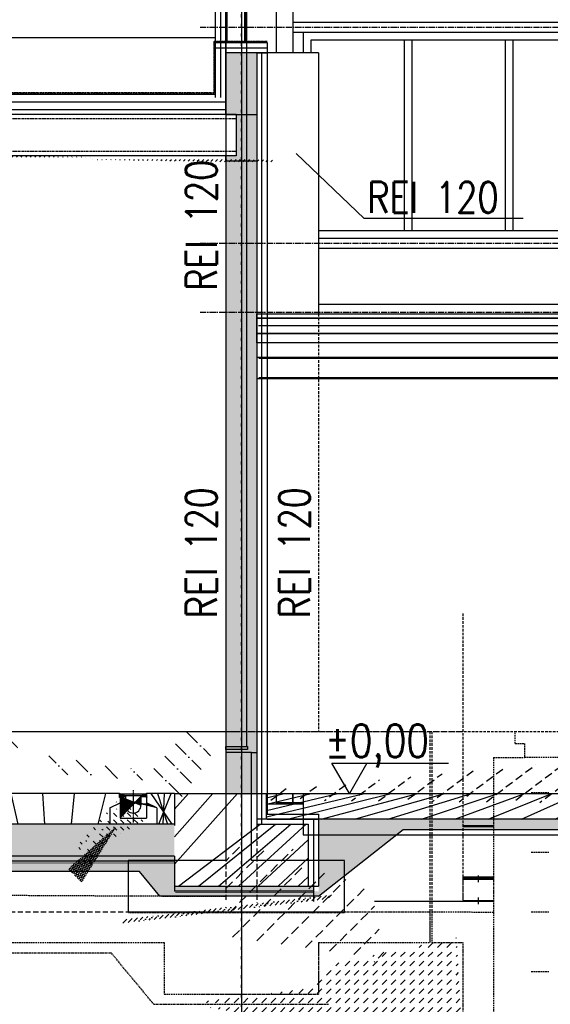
# Model space of a CAD drawing. Header units: centimetres. Extents: x 657501712 to 657529232, y 555122765 to 555182979.
# Tile 68 of 78: x 657511297 to 657511812, y 555123592 to 555124549. Entities that reach past the tile are written whole.
import ezdxf

# ---------------------------------------------------------------- set-up
doc = ezdxf.new("R2010")
doc.units = ezdxf.units.CM
doc.header["$LTSCALE"] = 0.1
for name, pattern in [('ZKZOK_PW_06_00_300$0$ACAD_ISO04W100', [30.5, 24, -3, 0.5, -3]), ('ZKZOK_PW_06_00_300$0$ACAD_ISO10W100', [18.5, 12, -3, 0.5, -3]), ('ZKZOK_PW_06_00_300$0$DASHED', [0.75, 0.5, -0.25])]:
    doc.linetypes.add(name, pattern=pattern)
for name, color, linetype in [('xrefs', 7, 'Continuous'), ('ZKZOK_PW_06_00_300$0$A_GB_100H', 9, 'Continuous'), ('ZKZOK_PW_06_00_300$0$A_GB_100T', 2, 'Continuous'), ('ZKZOK_PW_06_00_300$0$A_GB_101T', 1, 'Continuous'), ('ZKZOK_PW_06_00_300$0$A_GB_102T', 2, 'Continuous'), ('ZKZOK_PW_06_00_300$0$A_GB_300L', 1, 'Continuous'), ('ZKZOK_PW_06_00_300$0$G_GB_010T', 2, 'Continuous'), ('ZKZOK_PW_06_00_300$0$G_GB_030L', 7, 'ZKZOK_PW_06_00_300$0$ACAD_ISO04W100'), ('ZKZOK_PW_06_00_300$0$S_GB_300D', 1, 'Continuous'), ('ZKZOK_PW_06_00_300$0$S_GB_300H', 9, 'Continuous'), ('ZKZOK_PW_06_00_300$0$S_GB_300L', 3, 'Continuous'), ('ZKZOK_PW_06_00_300$0$S_GB_301D', 1, 'Continuous'), ('ZKZOK_PW_06_00_300$0$S_GB_301L', 1, 'Continuous'), ('ZKZOK_PW_06_00_300$0$S_GB_302L', 2, 'Continuous'), ('ZKZOK_PW_06_00_300$0$S_GB_303L', 3, 'Continuous'), ('ZKZOK_PW_06_00_300$0$S_GB_304L', 4, 'Continuous'), ('ZKZOK_PW_06_00_300$0$S_GB_309H', 9, 'Continuous'), ('ZKZOK_PW_06_00_300$0$S_GB_309L', 9, 'Continuous'), ('ZKZOK_PW_06_00_300$0$S_GB_403L', 3, 'Continuous'), ('ZKZOK_PW_06_00_300$0$S_GB_408L', 8, 'Continuous'), ('ZKZOK_PW_06_00_300$0$S_GB_409H', 9, 'Continuous'), ('ZKZOK_PW_06_00_300$0$S_GB_409L', 9, 'Continuous')]:
    doc.layers.add(name, color=color, linetype=linetype)
doc.layers.add('ZKZOK_PW_06_00_300$0$B_KRESK', color=9, linetype='Continuous', lineweight=18)
doc.styles.add('ZKZOK_PW_06_00_300$0$ROMANS', font='romans.shx', dxfattribs={"width": 0.8})
doc.linetypes.add('ZKZOK_PW_06_00_300$0$BATTING', pattern='A,0.00254,-2.54,[134,ltypeshp.shx,S=2.54,R=0,X=-2.54,Y=0],-5.08,[134,ltypeshp.shx,S=2.54,R=180,X=2.54,Y=0],-2.54', length=10.16254)

# ---------------------------------------------------------------- blocks, each defined once
blk = doc.blocks.new('wer')
at = {"layer": 'ZKZOK_PW_06_00_300$0$B_KRESK'}
h = blk.add_hatch(dxfattribs=at)
h.set_pattern_fill('DASH', color=251, scale=15, angle=-32.91639821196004, style=0)
h.set_pattern_definition([(134.9999911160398, (151450.7384567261, 43804.22760295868), (1.044320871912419e-05, 67.35192090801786), [47.625, -47.625])])
h.paths.add_polyline_path([(35819.57148838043, -113.2004299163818), (35817.17380142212, -113.2004289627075), (35821.96918678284, -11.25011253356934), (35819.5715007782, -11.77467155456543)])
h.paths.add_polyline_path([(36877.55045223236, -239.9810600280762), (36622.55047512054, -239.9810543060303), (36622.55047512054, -92.06494140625), (36622.55043029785, -92.06494140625), (36522.55047512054, -139.9810581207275), (36522.55047512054, -263.5272951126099), (36522.55047512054, -299.9810733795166), (36977.55044937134, -299.9811334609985), (36977.55045986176, -139.9810590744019), (36877.55046653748, -92.06494426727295)])
at = {"layer": 'ZKZOK_PW_06_00_300$0$S_GB_300H'}
h = blk.add_hatch(dxfattribs=at)
h.set_pattern_fill('ANSI37', color=251, angle=-2.067360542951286e-14)
h.set_pattern_definition([(44.99999999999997, (108911.8318567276, 15294.36208057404), (-2.245064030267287, 2.245064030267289), []), (135, (108911.8318567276, 15294.36208057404), (-2.245064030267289, -2.245064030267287), [])])
h.paths.add_polyline_path([(36617.55048751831, 0.01846027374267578), (36620.05048751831, 0.01846027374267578), (36622.55048751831, -2.981539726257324), (36622.55048847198, -32.98153877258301), (36617.55048847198, -32.98153877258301)])
h = blk.add_hatch(dxfattribs=at)
h.set_pattern_fill('ANSI37', color=251, angle=-2.067360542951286e-14)
h.set_pattern_definition([(135, (-35411.73087882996, 15294.36207962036), (2.245064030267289, 2.245064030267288), []), (44.99999999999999, (-35411.73087882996, 15294.36207962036), (2.245064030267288, -2.245064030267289), [])])
h.paths.add_polyline_path([(36882.55048942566, 0.01846027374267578), (36880.05048942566, 0.01846027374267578), (36877.55049037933, -2.981538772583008), (36877.55048942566, -32.98153972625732), (36882.55049037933, -32.98153877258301)])
h = blk.add_hatch(color=251, dxfattribs=at)
h.dxf.hatch_style = 1
edge = h.paths.add_edge_path()
edge.add_arc((36620.05048751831, -35.48153877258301), 2.5, 0, 360)
at = {"layer": 'ZKZOK_PW_06_00_300$0$S_GB_300H', "ltscale": 10}
h = blk.add_hatch(dxfattribs=at)
h.set_pattern_fill('ANSI38', color=251, scale=3, angle=-2.067360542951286e-14)
h.set_pattern_definition([(44.99999999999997, (108911.8318567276, 15294.36208057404), (-6.735192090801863, 6.735192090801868), []), (135, (108911.8318567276, 15294.36208057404), (-20.2055762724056, 6.735192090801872), [23.8125, -14.2875])])
h.paths.add_polyline_path([(36825.05048751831, -27.98154640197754), (36877.55048561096, -27.98155117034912), (36877.5504655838, -239.9815511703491), (36622.55048751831, -239.9815473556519), (36622.55048751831, -27.98153877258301), (36675.05048751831, -27.98153972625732), (36675.05048179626, -114.9815359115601, 1), (36825.05048179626, -114.9815435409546)])
at = {"layer": 'ZKZOK_PW_06_00_300$0$S_GB_300H'}
h = blk.add_hatch(dxfattribs=at)
h.set_pattern_fill('ANSI31', color=251, angle=-2.067360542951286e-14)
h.set_pattern_definition([(44.99999999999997, (108914.3318576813, 15294.36208057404), (-2.245064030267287, 2.245064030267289), [])])
h.paths.add_polyline_path([(36675.05048751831, -27.98153877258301), (36675.05048751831, -23.98153972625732), (36629.05048751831, -23.98153686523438), (36629.05048751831, -2.981537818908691), (36625.05048847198, -2.981538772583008), (36625.05048751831, -27.98153781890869)])
h = blk.add_hatch(dxfattribs=at)
h.set_pattern_fill('ANSI31', color=251, angle=-2.067360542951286e-14)
h.set_pattern_definition([(135, (-35414.23087882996, 15294.36208057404), (2.245064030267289, 2.245064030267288), [])])
h.paths.add_polyline_path([(36825.05049037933, -27.98153781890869), (36825.05049037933, -23.98153781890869), (36871.05049133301, -23.98153686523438), (36871.05049133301, -2.981538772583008), (36875.05049037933, -2.981537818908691), (36875.05048942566, -27.98153781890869)])
h = blk.add_hatch(color=251, dxfattribs=at)
h.dxf.hatch_style = 1
edge = h.paths.add_edge_path()
edge.add_arc((36880.05048942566, -35.48153877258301), 2.5, 0, 360)
at = {"layer": 'ZKZOK_PW_06_00_300$0$S_GB_309H'}
h = blk.add_hatch(dxfattribs=at)
h.set_pattern_fill('ANSI33', color=251, scale=30, angle=-2.067360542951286e-14)
h.set_pattern_definition([(44.99999999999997, (-736443.4490127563, 461576.4483423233), (-134.7038418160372, 134.7038418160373), []), (44.99999999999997, (-736308.7451133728, 461576.4483423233), (-134.7038418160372, 134.7038418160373), [95.24999999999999, -47.62499999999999])])
h.paths.add_polyline_path([(10899.74934387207, -310.1945667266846), (9059.749345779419, -310.1945667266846), (9059.74935913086, -610.1945667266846), (10899.74935817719, -610.1945667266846)])
h.paths.add_polyline_path([(9059.749345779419, -310.1945667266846), (8178.6139793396, -300), (8178.614530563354, -610.1945667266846), (9059.74935913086, -610.1945667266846)])
h.paths.add_polyline_path([(12750.02613449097, 6150), (12600.0255279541, 6150), (12600.0255279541, 600), (12750.02613449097, 600.0000009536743)])
h.paths.add_polyline_path([(12600.0255279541, 6150), (12450.0255279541, 6150), (12450.0255279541, 600), (12600.0255279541, 600)])
h.paths.add_polyline_path([(12550.02552986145, 6560), (12450.0255279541, 6560.000000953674), (12450.0255279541, 6240), (12550.0255279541, 6240.000000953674)], flags=17)
h.paths.add_polyline_path([(12600.0255279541, 6600), (12550.0255279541, 6600.000000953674), (12550.02552986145, 6560), (12550.0255279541, 6200), (12450.0255279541, 6200.000000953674), (12450.0255279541, 6150), (12600.0255279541, 6150)])
h.paths.add_polyline_path([(12650.02613449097, 6600), (12600.0255279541, 6600), (12600.0255279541, 6150), (12750.02613449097, 6150), (12750.02613449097, 6200.000000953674), (12650.02613449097, 6200), (12650.02613639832, 6240)])
h.paths.add_polyline_path([(12750.02613449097, 6560), (12650.02613449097, 6560.000000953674), (12650.02613639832, 6240), (12750.02613639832, 6240)])
h.paths.add_polyline_path([(16139.74934577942, -300), (14299.7496471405, -299.9999990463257), (14299.74935913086, -610.1945667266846), (16139.74935913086, -610.1945667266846)])
h.paths.add_polyline_path([(17979.74964904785, -299.9999980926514), (16139.74934577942, -300), (16139.74935913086, -610.1945667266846), (17979.74935817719, -610.1945667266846)])
h.paths.add_polyline_path([(19819.74934577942, -299.9999980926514), (17979.74964904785, -299.9999980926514), (17979.74935817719, -610.1945667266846), (19819.74935913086, -610.1945667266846)])
h.paths.add_polyline_path([(21659.74964904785, -299.9999122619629), (19819.74934577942, -299.9999980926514), (19819.74935913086, -610.1945667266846), (21659.74935913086, -610.1945667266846)])
h.paths.add_polyline_path([(23499.74964904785, -299.9999980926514), (21659.74964904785, -299.9999122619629), (21659.74935913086, -610.1945667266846), (23499.74935817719, -610.1945667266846)])
h.paths.add_polyline_path([(25350.05136489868, 6150), (25200.05106258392, 6150), (25200.05106258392, 600.0000009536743), (25350.0510892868, 600)])
h.paths.add_polyline_path([(25200.05106258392, 6150), (25050.05106258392, 6150.000000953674), (25050.05106258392, 600.0000009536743), (25200.05106258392, 600.0000009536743)])
h.paths.add_polyline_path([(25350.05136585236, 6560), (25250.05136585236, 6560.000000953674), (25250.05136585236, 6240.000000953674), (25350.05136680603, 6240)])
h.paths.add_polyline_path([(25250.05136680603, 6600), (25200.05106163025, 6600.000000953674), (25200.05106258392, 6150), (25350.05136489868, 6150), (25350.05136680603, 6180.000000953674), (25350.05136680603, 6200.000000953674), (25250.05167007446, 6200.000000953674), (25250.05136680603, 6200)])
h.paths.add_polyline_path([(25200.05106163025, 6600.000000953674), (25150.05075836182, 6600.000000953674), (25150.05075836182, 6560.000000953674), (25150.05075836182, 6240), (25150.05106258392, 6240.000000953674), (25150.05106258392, 6200), (25050.05106163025, 6200.000000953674), (25050.05106258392, 6150.000000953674), (25200.05106258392, 6150)])
h.paths.add_polyline_path([(25150.05075836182, 6560.000000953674), (25050.05075836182, 6560.000000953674), (25050.05075836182, 6240.000000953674), (25150.05075836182, 6240)], flags=17)
h.paths.add_polyline_path([(36100.30170822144, -300.0000009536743), (34260.30171108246, -299.9999980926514), (34260.30169582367, -610.1945667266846), (36100.30169487, -610.1945667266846)])
h.paths.add_polyline_path([(34260.30171108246, -299.9999980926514), (32420.30170726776, -299.9999980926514), (32420.30169487, -610.1945667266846), (34260.30169582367, -610.1945667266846)])
h.paths.add_polyline_path([(32420.30170726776, -299.9999980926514), (30580.30201148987, -299.9999990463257), (30580.30169582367, -610.1945667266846), (32420.30169487, -610.1945667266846)])
h.paths.add_polyline_path([(30580.30201148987, -299.9999990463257), (28740.30170822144, -300.0004167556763), (28740.30169487, -610.1945667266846), (30580.30169582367, -610.1945667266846)])
h.paths.add_polyline_path([(28740.30170822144, -300.0004167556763), (26900.30171012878, -299.9999990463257), (26900.30169487, -610.1945667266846), (28740.30169487, -610.1945667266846)])
h.paths.add_polyline_path([(37949.97445869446, 6150.000000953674), (37799.97445869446, 6150.000000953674), (37799.97445869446, 600.0000009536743), (37949.97445869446, 600.0000009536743)])
h.paths.add_polyline_path([(37799.97445869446, 6150.000000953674), (37649.97445869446, 6150.000000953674), (37649.97445869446, 600.0000009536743), (37799.97445869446, 600.0000009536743)])
h.paths.add_polyline_path([(37949.97445869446, 7200.000000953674), (37799.97445869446, 7200), (37799.97445869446, 6150.000000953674), (37949.97445869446, 6150.000000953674)])
h.paths.add_polyline_path([(37799.97445869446, 7200), (37649.97445869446, 7200.000000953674), (37649.97445869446, 6600), (37749.97415542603, 6600), (37749.97415542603, 6200), (37649.97446060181, 6200), (37649.97445869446, 6150.000000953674), (37799.97445869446, 6150.000000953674)])
h.paths.add_polyline_path([(12450.0255279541, -10.19456768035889), (12600.02552700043, -10.19456672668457), (12600.0255279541, 600), (12450.0255279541, 600)])
h.paths.add_polyline_path([(11949.99320411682, -610.1945667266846), (11949.99320793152, -299.9999980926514), (10899.74934387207, -310.1945667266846), (10899.74935817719, -610.1945667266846)])
h.paths.add_polyline_path([(13250.05785179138, -299.9999980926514), (13250.05785179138, -610.1945667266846), (14299.74935913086, -610.1945667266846), (14299.7496471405, -299.9999990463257)])
h.paths.add_polyline_path([(12600.02552700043, -10.19456672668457), (12750.02613449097, -10.19456672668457), (12750.02613449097, 600.0000009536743), (12600.0255279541, 600)])
h.paths.add_polyline_path([(25200.05106258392, 0), (25350.0510597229, 0), (25350.0510892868, 600), (25200.05106258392, 600.0000009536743)])
h.paths.add_polyline_path([(25850.05136585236, -299.9999980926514), (25850.05106258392, -610.1945676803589), (26900.30169487, -610.1945667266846), (26900.30171012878, -299.9999990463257)])
h.paths.add_polyline_path([(25050.05106163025, 0), (25200.05106258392, 0), (25200.05106258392, 600.0000009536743), (25050.05106258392, 600.0000009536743)])
h.paths.add_polyline_path([(24550.05106163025, -610.1945667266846), (24550.05106163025, -299.9999980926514), (23499.74964904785, -299.9999980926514), (23499.74935817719, -610.1945667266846)])
h.paths.add_polyline_path([(37149.97445869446, -610.1945667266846), (37149.97476196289, -299.9999990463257), (36100.30170822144, -300.0000009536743), (36100.30169487, -610.1945667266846)])
h.paths.add_polyline_path([(37649.97445869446, -10.19456672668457), (37799.97445869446, -10.19456672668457), (37799.97445869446, 600.0000009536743), (37649.97445869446, 600.0000009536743)])
h.paths.add_polyline_path([(37799.97445869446, -10.19456672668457), (37949.97445869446, -10.19456672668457), (37949.97445869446, 600.0000009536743), (37799.97445869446, 600.0000009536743)])
h = blk.add_hatch(dxfattribs=at)
h.set_pattern_fill('DASH', color=251, scale=10, angle=44.99999999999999)
h.set_pattern_definition([(44.99999999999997, (-735957.7343025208, 388446.2563152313), (1.953992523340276e-14, 44.90128060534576), [31.75, -31.75])])
h.paths.add_polyline_path([(34153.18760871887, 6604.114199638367), (34153.89638710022, 6600.000001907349), (37649.97445869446, 6600), (37649.97445869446, 6650.000000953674), (34143.89229774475, 6650.000000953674), (34145.96785640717, 6640.886697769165), (34147.92313957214, 6631.73791885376), (34149.77017498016, 6622.557211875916), (34151.52098846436, 6613.348122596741)])
h.paths.add_polyline_path([(34110.6535692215, 6600.000000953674), (34110.55510520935, 6600.236015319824), (34110.65350151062, 6600)])
h = blk.add_hatch(dxfattribs=at)
h.set_pattern_fill('ANSI35', color=251, scale=25, angle=270)
h.set_pattern_definition([(314.9999999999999, (-723843.4240837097, 384631.1639604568), (112.2532015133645, 112.2532015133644), []), (314.9999999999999, (-723843.4240837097, 384518.9107103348), (112.2532015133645, 112.2532015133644), [198.4375, -39.68749999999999, 0, -39.68749999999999])])
h.paths.add_polyline_path([(27622.55048847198, -92.06543254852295), (27622.55048751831, -37.98153877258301), (27617.55048751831, -37.98153877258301), (27617.55048847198, 0.01846027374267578), (26800.05045700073, 0.01846027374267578), (26800.05045700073, -299.9815378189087), (27522.55048847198, -299.9815397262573), (27522.55048847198, -139.9815502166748)])
h.paths.add_polyline_path([(26800.05045700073, 0.01846027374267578), (26382.55046653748, 0.01846027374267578), (26382.5504655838, -37.98153877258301), (26381.1688337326, -93.79922199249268), (26477.55044937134, -139.9815502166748), (26477.55043697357, -299.9815378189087), (26800.05045700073, -299.9815378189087)])
h.paths.add_polyline_path([(26122.55046463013, -37.98153972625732), (26117.55046463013, -37.98153877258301), (26117.55046463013, 0.01846027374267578), (25850.08278179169, 0.01846027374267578), (25850.08278179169, -299.9815378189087), (26022.55046463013, -299.9815378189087), (26022.55046272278, -139.9815502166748), (26122.55046463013, -92.06543254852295)])
h.paths.add_polyline_path([(29122.55048751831, -92.06543254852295), (29122.55048751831, -37.98153877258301), (29117.55048847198, -37.98153972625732), (29117.55048942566, 0.01846027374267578), (27882.55048942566, 0.01846027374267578), (27882.55049037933, -37.98153877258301), (27881.16885757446, -93.79922199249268), (27977.55047225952, -139.9815511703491), (27977.5504617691, -299.9815378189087), (29022.55048751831, -299.9815397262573), (29022.55048847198, -139.9815511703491)])
h.paths.add_polyline_path([(30622.55048847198, -92.06543254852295), (30622.55048751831, -37.98153877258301), (30617.55048847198, -37.98153877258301), (30617.55048751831, 0.01846027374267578), (29382.55048942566, 0.01846027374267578), (29382.55049037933, -37.98153781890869), (29381.16885757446, -93.79922199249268), (29477.55047225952, -139.9815502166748), (29477.5504617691, -299.9815378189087), (30522.55048751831, -299.9815397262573), (30522.55048751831, -139.9815502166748)])
h.paths.add_polyline_path([(32122.55048751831, -37.98153877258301), (32117.55048847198, -37.98153877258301), (32117.55048751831, 0.01846027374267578), (30882.55048942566, 0.01846027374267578), (30882.55049037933, -37.98153877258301), (30881.16885757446, -93.79922199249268), (30977.55047225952, -139.9815511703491), (30977.55046081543, -299.9815378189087), (32022.55048751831, -299.9815378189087), (32022.55048751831, -139.9815511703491), (32122.55048847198, -92.06543254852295)])
h.paths.add_polyline_path([(33622.55048847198, -92.06534671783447), (33622.55048847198, -37.98145294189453), (33617.55048751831, -37.98145294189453), (33617.55048847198, 0.01854610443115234), (32382.55048942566, 0.01846027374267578), (32382.55048942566, -37.98153877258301), (32381.16885757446, -93.79922199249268), (32477.55047225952, -139.9815502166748), (32477.55046081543, -299.9815378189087), (33522.55048751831, -299.9815378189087), (33522.55048751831, -139.9814643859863)])
h.paths.add_polyline_path([(35122.55048847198, -37.98153972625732), (35117.55048751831, -37.98153877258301), (35117.55048847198, 0.01854801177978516), (33882.55048942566, 0.01854610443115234), (33882.55048942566, -37.98145294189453), (33881.16885757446, -93.7991361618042), (33977.55047225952, -139.9814643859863), (33977.55046081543, -299.9815397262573), (35022.55048847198, -299.9815378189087), (35022.55048847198, -139.9815502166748), (35122.55048847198, -92.06543254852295)])
h.paths.add_polyline_path([(36522.55048847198, -139.9815502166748), (36622.55048751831, -92.06543254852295), (36622.55048847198, -37.98153877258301), (36617.55048751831, -37.98153877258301), (36617.55048751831, 0.01854610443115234), (35382.55048942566, 0.01854610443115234), (35382.55048942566, -37.98153877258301), (35381.16885757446, -93.79922199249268), (35477.55047225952, -139.9815502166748), (35477.55046081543, -299.9815397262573), (36522.55048751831, -299.9815397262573)])
h.paths.add_polyline_path([(37150.07599258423, 0.01846027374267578), (36882.55048942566, 0.01846027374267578), (36882.55049037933, -37.98153877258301), (36881.16885757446, -93.79922199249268), (36977.55047225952, -139.9815502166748), (36977.55046081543, -299.9815397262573), (37150.07599163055, -299.9815378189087)])
h = blk.add_hatch(dxfattribs=at)
h.set_pattern_fill('ANSI33', color=251, scale=30, angle=-2.067360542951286e-14)
h.set_pattern_definition([(44.99999999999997, (-710757.7853717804, 388606.450881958), (-134.7038418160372, 134.7038418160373), []), (44.99999999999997, (-710623.0814723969, 388606.450881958), (-134.7038418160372, 134.7038418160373), [95.24999999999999, -47.62499999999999])])
h.paths.add_polyline_path([(38449.97445869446, -300), (37949.97445869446, -300), (37949.97445869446, 0), (37149.97445869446, 9.5367431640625e-07), (37149.97445869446, -899.9999990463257), (38449.97445774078, -900)])
h = blk.add_hatch(dxfattribs=at)
h.set_pattern_fill('ANSI33', color=251, scale=25, angle=-2.067360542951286e-14)
h.set_pattern_definition([(36.92016436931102, (-16312.64784622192, 37584.72996616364), (-95.36138294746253, 126.9163864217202), []), (36.92016436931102, (-16201.50891304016, 37568.95245742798), (-95.36138294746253, 126.9163864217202), [79.375, -39.6875])])
h.paths.add_polyline_path([(43279.97446632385, -249.9999990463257), (38044.9744644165, -249.9999990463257), (38044.9744644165, 9.5367431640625e-07), (43279.97446632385, 9.5367431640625e-07)])
at = {"layer": 'ZKZOK_PW_06_00_300$0$S_GB_309H', "ltscale": 100}
h = blk.add_hatch(dxfattribs=at)
h.set_pattern_fill('DASH', color=251, scale=20, angle=135)
h.set_pattern_definition([(135, (-8117.922693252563, 98863.6944437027), (-89.80256121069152, 3.907985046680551e-14), [63.50000000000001, -63.50000000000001])])
h.paths.add_polyline_path([(39371.47870063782, -350.0000028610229), (42387.02842521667, -349.9999904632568), (42865.4376411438, -757.5001230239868), (42865.43763923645, -249.9999904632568), (38550.26936149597, -249.9999904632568), (38550.26936149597, -899.9999904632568), (38550.26936244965, -949.9999904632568), (38460.15878677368, -949.9999904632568), (38460.15878677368, -963.9771547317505), (37799.97446727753, -963.9796743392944), (37799.97446727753, -1000.000000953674), (38550.1348991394, -1000.000002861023)])
h.paths.add_polyline_path([(43200.1348991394, -499.9999904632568), (43275.1348991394, -499.9999904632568), (43275.13489818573, -249.9999904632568), (42865.43763923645, -249.9999904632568), (42865.4376411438, -757.5001230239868), (43150.1348991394, -999.9999904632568), (43400.1348991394, -999.9999895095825), (43400.13489818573, -899.9999904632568), (43200.13489818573, -899.9999904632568)])
h.paths.add_polyline_path([(44413.24137115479, -349.9999904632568), (48140.2862701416, -349.9999904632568), (48140.28626823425, -249.9999904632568), (43525.13489818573, -249.9999904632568), (43525.1348991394, -499.9999904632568), (43600.1348991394, -499.9999904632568), (43600.13489818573, -899.9999904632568), (43400.13489818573, -899.9999904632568), (43400.1348991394, -999.9999895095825), (43650.1348991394, -999.9999904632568)])
h.paths.add_polyline_path([(53415.05558395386, -249.9999904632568), (48140.28626823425, -249.9999904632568), (48140.2862701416, -349.9999904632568), (53415.05558586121, -349.9999904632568)])
h.paths.add_polyline_path([(53415.05558395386, -249.9999904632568), (53415.05558586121, -349.9999904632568), (55965.27954769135, -349.9999904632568), (57080.5890083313, -1299.999990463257), (57080.58900928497, -1219.999990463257), (58480.1348991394, -1219.999990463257), (58480.1348991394, -1199.999991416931), (57180.58900928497, -1199.999990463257), (57180.58900928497, -599.9999914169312), (58480.13085365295, -599.9999904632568), (58480.12982368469, -349.9999904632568), (58480.13489818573, -249.9999904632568)])
h.paths.add_polyline_path([(44914.15055942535, -274.3192014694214), (44914.14438819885, -349.8209228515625), (44539.1443862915, -349.8209228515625), (44539.15056037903, -274.3192005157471)], flags=16)
h.paths.add_polyline_path([(45689.11010742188, -349.8302297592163), (45689.10649394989, -249.9999933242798), (45314.10649490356, -249.9999942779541), (45314.11010742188, -349.8302297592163)], flags=16)
at = {"layer": 'ZKZOK_PW_06_00_300$0$S_GB_309H'}
h = blk.add_hatch(dxfattribs=at)
h.set_pattern_fill('DASH', color=251, scale=15, angle=315)
h.set_pattern_definition([(314.9999999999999, (-735957.7343015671, 388596.2563142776), (67.35192090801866, -3.907985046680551e-14), [47.62499999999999, -47.62499999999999])])
h.paths.add_polyline_path([(25750.0833864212, -900), (24550.0510635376, -899.9999990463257), (24550.05375576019, -950), (25750.08607673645, -949.9407358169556)])
h.paths.add_polyline_path([(38499.97445869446, -899.9999904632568), (38350.00678348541, -900), (37149.97445869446, -899.9999990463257), (37149.97715187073, -949.9999990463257), (38350.00947284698, -949.9407358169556), (38499.97445869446, -950)])
h.paths.add_polyline_path([(11949.99320316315, -659.9913883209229), (11949.99320411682, -610.1945667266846), (8178.647403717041, -610.1945667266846), (8178.650096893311, -660.1945657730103)])
h.paths.add_polyline_path([(24550.05106258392, -659.3125734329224), (24550.05106163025, -610.1945667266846), (13250.05785179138, -610.1945667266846), (13250.05785274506, -659.9213485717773)])
h.paths.add_polyline_path([(37149.97445869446, -658.6337661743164), (37149.97445869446, -610.1945667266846), (25850.05106258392, -610.1945676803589), (25850.05106258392, -659.2425374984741)])
h = blk.add_hatch(dxfattribs=at)
h.set_pattern_fill('DASH', color=251, scale=20, angle=44.99999999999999)
h.set_pattern_definition([(44.99999999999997, (-735957.7343015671, 388596.2563142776), (3.907985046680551e-14, 89.80256121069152), [63.5, -63.5])])
h.paths.add_polyline_path([(37249.9421339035, -949.9954414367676), (37149.97445869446, -949.9999990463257), (37149.97445869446, -658.6337661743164), (25850.05106258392, -659.2425374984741), (25850.05106258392, -899.9999990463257), (25850.05375289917, -949.9407339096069), (25750.0860786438, -949.9452924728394), (25750.08607673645, -949.9407358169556), (24650.01873779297, -949.9999990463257), (24650.01873779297, -949.9954414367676), (24550.05106258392, -950), (24550.05106258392, -659.3125734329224), (13250.05785274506, -659.9213485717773), (13250.05785274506, -900), (13150.05785179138, -900), (13150.0605430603, -949.9407358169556), (11949.99320411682, -950), (11949.99320316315, -659.9913883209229), (8178.650096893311, -660.1945657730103), (8178.655485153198, -760.1945667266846), (11609.75873947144, -760.1945667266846), (11849.99370670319, -1050.00060749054), (13350.05737686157, -1050.00057220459), (13590.29231643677, -760.1945667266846), (24209.78427314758, -760.1945667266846), (24450.05106258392, -1050), (25850.0833864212, -1049.999999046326), (26190.31785011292, -760.1945667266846), (36809.70767021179, -760.1945667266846), (37008.5213394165, -1000), (38499.97446060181, -1000.000000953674), (38499.97445869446, -950), (37249.9421339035, -950)])
h = blk.add_hatch(dxfattribs=at)
h.set_pattern_fill('DASH', color=251, scale=20, angle=44.99999999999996)
h.set_pattern_definition([(44.99999999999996, (-735954.7383527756, 402674.2111291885), (6.039613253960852e-14, 89.80256121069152), [63.5, -63.5])])
h.paths.add_polyline_path([(37049.9744644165, -1459.976777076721), (37049.97446632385, -1949.910161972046), (37049.97446632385, -1459.976777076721)])
h.paths.add_polyline_path([(37394.61738395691, -1949.976139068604), (37394.61738395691, -2049.910161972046), (38649.97446632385, -2049.910161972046), (39649.97446632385, -3899.999999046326), (39949.9744644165, -3900.000000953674), (39949.9744682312, -1459.976778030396), (38549.9744682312, -1459.976778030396), (38549.9744644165, -1949.910163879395)])
at = {"layer": 'ZKZOK_PW_06_00_300$0$S_GB_403L'}
h = blk.add_hatch(color=251, dxfattribs=at)
h.dxf.hatch_style = 1
h.paths.add_polyline_path([(36869.68578910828, -22.63184833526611), (36869.68579006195, -3.53184986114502), (36847.18579292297, -2.631848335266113), (36652.18578720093, -2.63184928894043), (36629.68578910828, -3.53184986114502), (36629.68578910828, -22.63185024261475)])
at = {"layer": 'ZKZOK_PW_06_00_300$0$S_GB_409H'}
h = blk.add_hatch(dxfattribs=at)
h.set_pattern_fill('ANSI36', color=251, scale=10, angle=-6.679164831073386e-14)
h.set_pattern_definition([(44.99999999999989, (-382713.5078792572, -899715.6975879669), (16.83798022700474, 61.73926083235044), [79.37499999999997, -15.87499999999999, 0, -15.87499999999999])])
h.paths.add_polyline_path([(36599.97447013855, -1171.756938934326), (38899.9744682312, -1171.756937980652), (38899.97447013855, -1251.756938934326), (36599.9744682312, -1251.756938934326)])
at = {"layer": 'ZKZOK_PW_06_00_300$0$A_GB_100H', "color": 251, "linetype": 'ZKZOK_PW_06_00_300$0$BATTING', "ltscale": 5}
blk.add_line((37599.97447013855, 6765), (37599.97447967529, 9951.43328666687), dxfattribs=at)
at = {"layer": 'ZKZOK_PW_06_00_300$0$A_GB_100H', "color": 251, "linetype": 'ZKZOK_PW_06_00_300$0$BATTING', "ltscale": 7}
blk.add_line((43550.93983078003, 4547.314653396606), (37964.85748386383, 4547.314654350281), dxfattribs=at)
at = {"layer": 'ZKZOK_PW_06_00_300$0$A_GB_101T', "color": 251}
for p, q in [((38849.42715454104, 0.00028228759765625), (38679.47778733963, 294.3611998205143)), ((38679.47778733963, 294.3611998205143), (39812.35652626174, 294.3611998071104)), ((39019.37652174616, 294.3611998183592), (38849.42715454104, 0.00028228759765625))]:
    blk.add_line(p, q, dxfattribs=at)
at = {"layer": 'ZKZOK_PW_06_00_300$0$A_GB_102T', "color": 251, "linetype": 'Continuous'}
blk.add_lwpolyline([(40536.66381835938, 5590.042831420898), (38991.68360328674, 5590.042826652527), (38333.50289058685, 6222.792640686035)], dxfattribs=at)
at = {"layer": 'ZKZOK_PW_06_00_300$0$A_GB_300L', "color": 251}
for p, q in [((37549.9744682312, 6765.000000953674), (37549.97447967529, 10100.62349224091)), ((37649.9744682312, 6765), (37649.97448062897, 9951.43328666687)), ((38400.0335855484, 7400.000005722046), (38400.03358459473, 7200)), ((42400.03359222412, 7400), (38400.0335855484, 7400.000005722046)), ((3099.974729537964, 7350.000285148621), (37549.97447013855, 7350.000111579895)), ((38475.0335855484, 7325.000004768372), (38475.03358459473, 7200)), ((42325.03359222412, 7325.000000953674), (38475.0335855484, 7325.000004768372)), ((39381.28358650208, 7325.000010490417), (39381.28358459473, 5475.00000667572)), ((39456.28358459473, 7325.000010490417), (39456.28358268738, 5475.000009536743)), ((40362.53358459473, 7325.000009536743), (40362.53358268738, 5475.00000667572)), ((40437.53358268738, 7325.000011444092), (40437.5335817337, 5475.00000667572)), ((38549.97446727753, 5475.000001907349), (42325.03358840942, 5474.999999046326)), ((38549.9744682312, 5400.000001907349), (42400.03358840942, 5400))]:
    blk.add_line(p, q, dxfattribs=at)
at = {"layer": 'ZKZOK_PW_06_00_300$0$G_GB_010T', "color": 251}
blk.add_line((38449.97445774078, -899.9999904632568), (38450.1348991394, -899.9999904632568), dxfattribs=at)
at = {"layer": 'ZKZOK_PW_06_00_300$0$G_GB_030L', "color": 251, "linetype": 'ZKZOK_PW_06_00_300$0$ACAD_ISO10W100', "ltscale": 50}
for p, q in [((37799.9744682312, 12344.07594203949), (37799.9744682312, -7945.887768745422)), ((37799.97446060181, 8099.349181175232), (37799.97446060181, -6540.221336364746)), ((37799.97446155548, 8099.349181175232), (37799.97446155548, -6540.221336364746)), ((37799.97447013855, 8109.543748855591), (37799.97447013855, -6530.026767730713)), ((37398.55316543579, 7450), (43098.64802455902, 7449.999997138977)), ((37398.43478488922, 5350.000001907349), (43098.52964496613, 5350.000000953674)), ((37398.5531539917, 4678.243062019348), (58530.27720832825, 4678.243062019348))]:
    blk.add_line(p, q, dxfattribs=at)
at = {"layer": 'ZKZOK_PW_06_00_300$0$G_GB_030L', "color": 251, "linetype": 'ZKZOK_PW_06_00_300$0$ACAD_ISO10W100', "ltscale": 5}
blk.add_lwpolyline([(36750.05049133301, 30.53774452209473), (36750.05047225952, -281.0551910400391)], dxfattribs=at)
at = {"layer": 'ZKZOK_PW_06_00_300$0$S_GB_300D', "color": 251}
blk.add_line((36622.55048847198, -149.9815530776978), (36622.55048847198, -149.9815530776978), dxfattribs=at)
at = {"layer": 'ZKZOK_PW_06_00_300$0$S_GB_300L', "color": 251}
for p, q in [((36522.55048847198, -139.9815502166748), (36622.55048751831, -92.06543254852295)), ((36977.55047225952, -139.9815502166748), (36877.55047225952, -92.06543254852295)), ((36522.55048847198, -139.9815502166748), (36522.55048751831, -299.9815397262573)), ((36977.55047225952, -139.9815502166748), (36977.55046081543, -299.9815397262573))]:
    blk.add_line(p, q, dxfattribs=at)
at = {"layer": 'ZKZOK_PW_06_00_300$0$S_GB_301D', "color": 251}
for p, q in [((36745.45289421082, 0.01846218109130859), (36754.6480846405, 0.01846027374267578)), ((39949.97447013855, -1050), (39091.79925632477, -1050))]:
    blk.add_line(p, q, dxfattribs=at)
at = {"layer": 'ZKZOK_PW_06_00_300$0$S_GB_301D', "color": 251, "linetype": 'ZKZOK_PW_06_00_300$0$DASHED', "ltscale": 250}
blk.add_line((8178.614540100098, -852.9373359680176), (37649.97446727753, -999.9999990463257), dxfattribs=at)
at = {"layer": 'ZKZOK_PW_06_00_300$0$S_GB_301L', "color": 251, "linetype": 'ZKZOK_PW_06_00_300$0$DASHED', "ltscale": 200}
for p, q in [((37749.97415542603, 6560), (25350.05136585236, 6560)), ((37749.97415542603, 6240.000000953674), (25350.05106258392, 6240.000000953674)), ((37949.97445869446, 600.0000009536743), (37649.97445869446, 600.0000009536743)), ((39949.97446632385, -833.2256631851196), (39949.9744682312, -1039.728235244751)), ((40249.9744682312, -834.7226705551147), (40249.97900390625, -1041.225264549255)), ((37949.9744682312, -1149.999999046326), (39629.9744682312, -1149.999999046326)), ((39629.9744682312, -1149.999999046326), (39629.9744682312, -1449.910161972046)), ((38549.97446632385, -1449.91016292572), (38549.97446727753, -1949.910161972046)), ((39649.97446727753, -1449.910161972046), (39949.9744682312, -1449.910161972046)), ((39949.9744682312, -1449.910161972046), (39950.17418193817, -3799.999999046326)), ((37394.61738586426, -1949.91016292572), (38549.97446727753, -1949.910161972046))]:
    blk.add_line(p, q, dxfattribs=at)
at = {"layer": 'ZKZOK_PW_06_00_300$0$S_GB_301L', "color": 251, "linetype": 'ZKZOK_PW_06_00_300$0$DASHED', "ltscale": 500}
for p, q in [((38549.9744682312, 4662), (38549.97446632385, 599.9999904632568)), ((39949.97447013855, 1750.000000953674), (39949.97447013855, 0)), ((39629.97446060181, 600.0000019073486), (37949.97446060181, 600.0000009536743)), ((39629.97446060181, 600.0271911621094), (39629.97446060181, -1151.406631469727)), ((43549.97446727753, 600.0000009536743), (39649.97446060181, 600.0000009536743)), ((39649.97446060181, 600.0000009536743), (39649.97446060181, -1151.433821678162)), ((39949.97447013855, 0), (39949.97447013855, -1049.999999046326))]:
    blk.add_line(p, q, dxfattribs=at)
at = {"layer": 'ZKZOK_PW_06_00_300$0$S_GB_301L', "color": 251, "linetype": 'ZKZOK_PW_06_00_300$0$DASHED', "ltscale": 1000}
for p, q in [((39949.97447013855, 599.9999914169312), (-12750.02553939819, 600)), ((37649.97445869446, 600.0000009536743), (-12750.02554130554, 600)), ((37649.97445869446, -10.19456672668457), (37649.97445869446, -1050)), ((37949.97445869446, -10.19456672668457), (37949.97445869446, -1062.44287776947)), ((8178.614538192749, -1149.999883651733), (37649.97446632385, -1149.999226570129))]:
    blk.add_line(p, q, dxfattribs=at)
at = {"layer": 'ZKZOK_PW_06_00_300$0$S_GB_301L', "color": 251, "linetype": 'ZKZOK_PW_06_00_300$0$DASHED', "ltscale": 300}
for p, q in [((40460.02130222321, 485.0000009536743), (40460.02130222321, 600)), ((40460.02130222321, 485.0000009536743), (40550.02130222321, 485)), ((40550.02130222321, 485), (40550.02130222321, 350.0000009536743)), ((40249.99364852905, 350.0000009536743), (40249.97446727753, -808.958514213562)), ((40249.97446632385, 350.0000009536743), (40550.02130222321, 350.0000009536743)), ((41150.02130222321, 350.0000009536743), (40550.02130222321, 350.0000009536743)), ((40615.02130126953, 10.00000190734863), (40785.02129936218, 10.00000190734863)), ((40615.02130126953, -569.9999980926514), (40785.02129936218, -569.9999980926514)), ((40615.02130126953, -569.9999980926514), (40785.02129936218, -569.9999980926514)), ((40249.97900390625, -1041.225264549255), (40250.37389755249, -3500)), ((39629.97446060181, -1151.382446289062), (39629.97446060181, -1449.999999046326)), ((39649.97446060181, -1151.433821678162), (40249.97446060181, -1152.975085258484)), ((39649.97446060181, -1151.433821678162), (39649.97446060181, -1449.999999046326)), ((40615.02129936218, -1149.999998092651), (40785.02129936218, -1149.999998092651)), ((40615.02129936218, -1149.999998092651), (40785.02129936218, -1149.999998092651)), ((-13250.02554225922, -1449.999999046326), (37049.99999141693, -1450)), ((37049.99999141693, -1449.90938949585), (37049.99999141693, -1949.90938949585)), ((38549.99999141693, -1449.90938949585), (38549.99999141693, -1949.90938949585)), ((38549.99999237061, -1449.999999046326), (39091.79925727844, -1449.999999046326)), ((39091.79925727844, -1449.999999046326), (39629.97446060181, -1449.999999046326)), ((40615.02129936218, -1729.999998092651), (40785.02130126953, -1729.999998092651)), ((40615.02129936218, -1729.999998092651), (40785.02130126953, -1729.999998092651)), ((37049.99999141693, -1949.90938949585), (38549.99999141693, -1949.90938949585))]:
    blk.add_line(p, q, dxfattribs=at)
at = {"layer": 'ZKZOK_PW_06_00_300$0$S_GB_301L', "color": 251}
blk.add_line((43279.97446632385, -249.9999990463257), (37949.9744682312, -250), dxfattribs=at)
at = {"layer": 'ZKZOK_PW_06_00_300$0$S_GB_301L', "color": 251, "linetype": 'ZKZOK_PW_06_00_300$0$DASHED', "ltscale": 150, "const_width": 5}
for points in [[(25850.05106163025, -675.2611818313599), (37149.97445869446, -675.2611818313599)], [(37157.11059951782, -965.066614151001), (38499.97445774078, -965.0666151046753)]]:
    blk.add_lwpolyline(points, dxfattribs=at)
at = {"layer": 'ZKZOK_PW_06_00_300$0$S_GB_301L', "color": 251}
for centre in [(36620.05048751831, -35.48153877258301), (36880.05048942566, -35.48153877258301)]:
    blk.add_circle(centre, 2.5, dxfattribs=at)
at = {"layer": 'ZKZOK_PW_06_00_300$0$S_GB_302L', "color": 251}
for p, q in [((38549.9744682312, 7200.000000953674), (37949.97446727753, 7200.000000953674)), ((38549.9744682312, 7200.000000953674), (38549.9744682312, 4662)), ((36622.55048751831, -27.98153877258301), (36622.55048751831, -239.9815397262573)), ((36622.55048751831, -27.98153877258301), (36675.05048561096, -27.98153877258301)), ((36825.05048751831, -27.98154640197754), (36877.55048561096, -27.98155117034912)), ((36877.55048561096, -27.98155117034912), (36877.5504655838, -239.9815511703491)), ((36622.55048751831, -239.9815473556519), (36877.5504655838, -239.9815511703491)), ((39949.97446727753, -321.4386587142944), (40249.97426605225, -322.9523267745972)), ((39949.9936504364, -310.4386167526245), (40249.9936504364, -311.9522848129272)), ((39949.97446727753, -807.4448471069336), (40249.97446727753, -808.958514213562)), ((39949.97446632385, -833.2256631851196), (40249.9744682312, -834.7226705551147)), ((39949.9936504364, -818.4450817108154), (40249.99364948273, -819.9587516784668)), ((39949.9936504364, -826.9256811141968), (40249.99364948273, -828.4226875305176)), ((39949.9744682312, -1039.728235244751), (40249.97900390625, -1041.225264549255)), ((39949.99365139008, -1046.02841091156), (40249.99364852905, -1047.525414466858))]:
    blk.add_line(p, q, dxfattribs=at)
at = {"layer": 'ZKZOK_PW_06_00_300$0$S_GB_302L', "color": 251, "ltscale": 100}
for p, q in [((37899.97446346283, 398.2430620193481), (37949.97447299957, 398.2430620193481)), ((38044.9744644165, 0.00028228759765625), (38044.9744644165, -101.7569389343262))]:
    blk.add_line(p, q, dxfattribs=at)
for points in [[(37649.97446346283, 398.2430620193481), (37649.97446346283, -651.7569389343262), (36699.97447013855, -651.7569379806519), (36699.9744682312, -1151.756937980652), (38799.97447013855, -1151.756937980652), (38799.9744682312, -651.7569389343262), (37899.9744644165, -651.7569389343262), (37899.97446346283, 398.2430620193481), (37649.97446346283, 398.2430620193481)], [(38044.9744644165, -101.7569389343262), (38399.9743976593, -101.7569389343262), (38399.9743976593, -401.7569379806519), (42399.97439670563, -401.7569389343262), (42399.9743976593, -101.7569379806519), (42695.1258392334, -101.7569389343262)]]:
    blk.add_lwpolyline(points, dxfattribs=at)
at = {"layer": 'ZKZOK_PW_06_00_300$0$S_GB_302L', "color": 251}
for points in [[(36675.05048751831, -27.98153972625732), (36675.05048179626, -114.9815397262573)], [(36825.05048751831, -27.98154640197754), (36825.05048179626, -114.9815464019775)]]:
    blk.add_lwpolyline(points, dxfattribs=at)
blk.add_arc((36750.05048179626, -114.9815397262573), 75.00000000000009, 180, 0, dxfattribs=at)
at = {"layer": 'ZKZOK_PW_06_00_300$0$S_GB_303L', "color": 251}
for p, q in [((37949.97445869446, 7200.000000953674), (37649.97445869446, 7200.000000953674)), ((37649.97445869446, 6600), (37649.97445869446, 7200.000000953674)), ((37949.97446727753, 7200.000000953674), (37649.97446250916, 7200.000001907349)), ((37949.97446060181, 7200.000000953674), (37949.97446060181, -310)), ((37949.97446155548, 7200.000000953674), (37949.97446060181, -309.9999990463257)), ((37949.97445869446, 7200.000000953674), (37949.97445869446, -300)), ((37949.97447013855, 7200.000000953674), (37949.97447013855, -299.8054313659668)), ((37949.97446727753, 7200.000000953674), (37949.97446727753, 600.0000009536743)), ((37649.97445869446, 6600), (37949.97445774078, 6600)), ((37649.97445869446, 6150.000000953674), (37649.97446060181, 6200)), ((37649.97446060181, 6150.000000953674), (37649.97446060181, -309.9999990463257)), ((37649.97446060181, 6150.000001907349), (37649.97446060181, -309.9999980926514)), ((37649.97445869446, 6150.000000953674), (37649.97445869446, 0)), ((37649.97445869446, 6150.000000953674), (37949.97506713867, 6150.000000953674)), ((37649.97447013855, 6160.194568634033), (37649.9744682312, -299.8054313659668)), ((36617.55048751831, 0.01854610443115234), (33882.55048942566, 0.01854610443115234)), ((37150.07599258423, 0.01846027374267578), (36882.55048942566, 0.01846027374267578)), ((37149.97445869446, 9.5367431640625e-07), (37149.97445774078, -310)), ((37149.97445869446, 9.5367431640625e-07), (37649.97445869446, 0)), ((37149.97476196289, 0), (37149.97476196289, -299.9999990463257)), ((37302.53590202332, 9.5367431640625e-07), (43299.9744682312, 1.9073486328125e-06)), ((37149.97476196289, -299.9999990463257), (25850.05136585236, -299.9999980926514)), ((37949.97445869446, -300), (38449.97445869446, -300)), ((38449.97445869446, -300), (38449.97445774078, -900)), ((39949.96589946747, -321.4305572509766), (40249.96589946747, -322.9603462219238)), ((37149.97445869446, -610.1945667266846), (25850.05106258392, -610.1945676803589)), ((37149.97445869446, -610.1945667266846), (37149.97445869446, -899.9999990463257)), ((38449.97445774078, -610.1945667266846), (38449.97445774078, -900)), ((39949.97446727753, -807.4448471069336), (39949.97446632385, -833.2256631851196)), ((40249.97446727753, -808.958514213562), (40249.9744682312, -834.7226705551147)), ((37149.97445869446, -899.9999990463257), (38449.97445774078, -900)), ((39949.99365139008, -1046.02841091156), (40249.98001480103, -1047.525347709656))]:
    blk.add_line(p, q, dxfattribs=at)
blk.add_lwpolyline([(43279.97446632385, -249.9999990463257), (38044.9744644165, -249.9999990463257), (38044.9744644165, 9.5367431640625e-07), (43279.97446632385, 9.5367431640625e-07)], close=True, dxfattribs=at)
at = {"layer": 'ZKZOK_PW_06_00_300$0$S_GB_304L', "color": 251, "linetype": 'ZKZOK_PW_06_00_300$0$DASHED', "ltscale": 200}
blk.add_line((38799.9744682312, -1161.756937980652), (36699.9744682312, -1161.756937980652), dxfattribs=at)
at = {"layer": 'ZKZOK_PW_06_00_300$0$S_GB_309H', "color": 251}
for points in [[(37949.9744682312, 4662), (43559.97446632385, 4662), (43559.97446632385, 4622.000000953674), (37949.9744682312, 4622)], [(37949.9744682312, 4622), (43559.97446632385, 4622.000000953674), (43559.97446632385, 4472), (37949.97447013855, 4472)], [(37949.97447013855, 4472), (43559.97446632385, 4472), (43559.97446632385, 4380), (37949.97447013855, 4380.000000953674)]]:
    blk.add_lwpolyline(points, close=True, dxfattribs=at)
for points in [[(36622.55048847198, -37.98153877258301), (36617.55048751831, -37.98153877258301), (36617.55048751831, 0.01846027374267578), (36620.05048751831, 0.01846027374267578), (36625.05048847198, -2.981538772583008), (36625.05048751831, -27.98153781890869)], [(36877.55048942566, -37.98153877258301), (36882.55049037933, -37.98153877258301), (36882.55048942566, 0.01846027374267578), (36880.05048942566, 0.01846027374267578), (36875.05049037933, -2.981537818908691), (36875.05048942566, -27.98153781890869)]]:
    blk.add_lwpolyline(points, dxfattribs=at)
at = {"layer": 'ZKZOK_PW_06_00_300$0$S_GB_309L', "color": 251, "linetype": 'ZKZOK_PW_06_00_300$0$DASHED', "ltscale": 200}
for p, q in [((37534.97445869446, 7315), (38049.97445869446, 7315)), ((37534.97445869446, 6815), (37534.97445869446, 7315)), ((37539.97445869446, 7310.000000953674), (38049.97445869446, 7310.000001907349)), ((37539.97445774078, 6810.000000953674), (37539.97445869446, 7310.000000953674)), ((34104.79231262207, 6815.000000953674), (37534.97445869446, 6815)), ((34106.03860282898, 6810), (37539.97445774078, 6810.000000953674)), ((-13300.02554130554, -1549.999999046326), (36535.54391098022, -1549.999999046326)), ((36949.99999046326, -2049.90938949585), (36535.54391098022, -1549.999999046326)), ((36949.99999046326, -2049.90938949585), (38649.99999141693, -2049.90938949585))]:
    blk.add_line(p, q, dxfattribs=at)
at = {"layer": 'ZKZOK_PW_06_00_300$0$S_GB_309L', "color": 251, "linetype": 'Continuous'}
for p, q in [((37549.97445869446, 7300.000000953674), (38049.97445869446, 7300)), ((37549.97445869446, 6800), (37549.97445869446, 7300.000000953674)), ((34110.65350151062, 6800.000000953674), (37549.97445869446, 6800)), ((34143.89229774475, 6650.000000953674), (37649.97445869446, 6650.000000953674)), ((37749.97415542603, 6600), (25250.05136680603, 6600)), ((37749.97415542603, 6600), (37749.97415542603, 6200)), ((37750.07598876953, 6200.000000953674), (25250.05136680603, 6200)), ((37149.97445869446, -658.6283807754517), (25850.05106258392, -659.2479228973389)), ((36809.70767021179, -760.1945667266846), (26190.31785011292, -760.1945667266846)), ((37149.97445869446, -899.9999990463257), (37149.97445869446, -949.9999990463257)), ((38449.97714996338, -949.9407339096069), (37149.97715187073, -949.9999990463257)), ((38450.1348991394, -899.9999904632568), (38549.97445774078, -899.9999914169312)), ((38499.97445869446, -899.9999904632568), (38499.97445774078, -1050)), ((38549.67172813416, -1000.000000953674), (37008.52133750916, -1000))]:
    blk.add_line(p, q, dxfattribs=at)
at = {"layer": 'ZKZOK_PW_06_00_300$0$S_GB_309L', "color": 251, "linetype": 'ZKZOK_PW_06_00_300$0$BATTING', "ltscale": 100}
for p, q in [((37549.97445869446, 7250.000000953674), (38049.97445869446, 7250.000000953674)), ((37599.97445869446, 6800.000000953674), (37599.97445869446, 7200))]:
    blk.add_line(p, q, dxfattribs=at)
at = {"layer": 'ZKZOK_PW_06_00_300$0$S_GB_309L', "color": 251, "linetype": 'ZKZOK_PW_06_00_300$0$BATTING', "ltscale": 5}
for p, q in [((37999.97445869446, -299.9999990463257), (37999.97445869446, 7200)), ((34137.33381938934, 6725.314654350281), (37649.97445869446, 6725.314652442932)), ((38049.97445774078, -250), (38549.97445869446, -249.9999990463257)), ((38499.97445869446, -250), (38499.97445869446, -899.9999990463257))]:
    blk.add_line(p, q, dxfattribs=at)
at = {"layer": 'ZKZOK_PW_06_00_300$0$S_GB_403L', "color": 251}
for p, q in [((37649.97446346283, 9691.108180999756), (37649.97446346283, 7270.194567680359)), ((37659.9744644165, 8999.728614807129), (37659.97446250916, 7314.999999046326)), ((37829.97446346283, 9008.28499507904), (37829.97446250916, 7315)), ((37839.9744644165, 9007.470028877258), (37839.97446155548, 7315)), ((37649.9744644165, 8922.619554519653), (37649.97446250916, 458.2430610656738)), ((37849.9744644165, 8932.624265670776), (37849.97446346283, 458.2430620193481)), ((43519.97446632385, 4240), (37949.9744682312, 4240.000001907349)), ((43519.97446632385, 4228.999999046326), (37969.9744682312, 4229.000000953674)), ((43519.97446632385, 4030), (37949.9744682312, 4030.000000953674)), ((43519.97446632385, 4041), (37969.97447013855, 4041.000000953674)), ((36625.05048751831, -27.98153781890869), (36675.05048561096, -27.98153877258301)), ((36625.05048751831, -27.98153781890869), (36675.05048561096, -27.98153877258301)), ((36630.05048751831, -3.881538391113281), (36630.05048847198, -22.98153877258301)), ((36675.05048561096, -27.98153877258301), (36675.05048561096, -23.98153781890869)), ((36825.05049133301, -27.98153877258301), (36825.05049133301, -23.98153781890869)), ((36875.05048942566, -27.98153781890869), (36825.05049133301, -27.98153877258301)), ((36825.05049133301, -27.98153781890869), (36875.05048942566, -27.98155117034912)), ((36870.05048942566, -3.881539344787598), (36870.05048942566, -22.98153877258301))]:
    blk.add_line(p, q, dxfattribs=at)
for points in [[(38139.97439670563, 7200.000000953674), (38139.97439670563, 8798.243061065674), (38299.9743976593, 8798.243062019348), (38299.97439670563, 7200.000000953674)], [(38299.9743976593, 7499.999999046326), (42500.0927772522, 7500), (42500.09277915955, 7400.000001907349), (38299.9743976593, 7400.000002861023)], [(38549.9744682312, 5400.000000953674), (42499.9743976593, 5400.000001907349), (42499.9743976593, 5300.000005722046), (38549.97446727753, 5300.000005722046)], [(38549.9744682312, 4758.243062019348), (42499.9743976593, 4758.243062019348), (42499.9743976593, 4661.999999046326)], [(38299.9743976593, 0.00028228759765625), (38299.9743976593, -91.75693988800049), (38139.97439670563, -91.75693893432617), (38139.97439670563, 0.0002832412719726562)], [(38399.97447013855, 0.00028228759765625), (38399.97447013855, -91.75693798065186), (38299.9743976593, -91.75693988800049), (38299.9743976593, 0.00028228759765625)], [(36625.05048847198, -2.981538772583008), (36629.05048751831, -2.981537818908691), (36629.05048751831, -23.98153686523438), (36675.05048751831, -23.98153972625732)], [(36675.05048751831, -27.98153877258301), (36625.05048751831, -27.98153781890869), (36625.05048847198, -2.981538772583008)], [(36630.05048751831, -3.881538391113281), (36652.55048751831, -2.981538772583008), (36847.55049324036, -2.981538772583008), (36870.05048942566, -3.881539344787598)], [(36870.05048942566, -22.98153877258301), (36630.05048847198, -22.98153877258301)], [(36825.05049037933, -27.98153781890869), (36875.05048942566, -27.98153781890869), (36875.05049037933, -2.981537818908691)], [(36875.05048942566, -2.981538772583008), (36871.05048942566, -2.981538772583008), (36871.05048942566, -23.98153781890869), (36825.05049037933, -23.98153781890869)], [(36870.05048942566, -23.98153781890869), (36825.05049037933, -23.98153781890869)]]:
    blk.add_lwpolyline(points, dxfattribs=at)
for points in [[(37649.97446250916, 458.2430610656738), (37859.97446346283, 458.2430610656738), (37859.9744644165, 428.2430620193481), (37649.9744644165, 428.2430620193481)], [(38139.97439670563, -91.75693893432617), (38399.97439670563, -91.75693893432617), (38399.9743976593, -101.7569389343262), (38139.9743976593, -101.7569379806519)]]:
    blk.add_lwpolyline(points, close=True, dxfattribs=at)
at = {"layer": 'ZKZOK_PW_06_00_300$0$S_GB_408L', "color": 251}
for p, q in [((40101.95922470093, -862.2345190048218), (40102.28195381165, -797.5599365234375)), ((40102.3048248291, -1076.914301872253), (40102.62755393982, -1012.239721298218))]:
    blk.add_line(p, q, dxfattribs=at)
at = {"layer": 'ZKZOK_PW_06_00_300$0$S_GB_409H', "color": 251}
for p, q in [((38049.97445869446, 7300), (38049.97445869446, -200)), ((37949.97445869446, 7200.000000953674), (38049.97445869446, 7200.000000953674)), ((38049.97445869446, -200), (38549.97445869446, -199.9999990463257)), ((38549.97445869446, -199.9999990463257), (38549.97445869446, -900)), ((38549.67172813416, -1000.000000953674), (39371.47870063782, -350.0000028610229)), ((37008.52133846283, -1000), (36809.70767021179, -760.1945667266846)), ((38499.97445869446, -950), (38449.97445774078, -950))]:
    blk.add_line(p, q, dxfattribs=at)
at = {"layer": 'ZKZOK_PW_06_00_300$0$S_GB_409L', "color": 251, "linetype": 'Continuous'}
blk.add_line((39371.47870063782, -350.0000028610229), (43274.67172813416, -350.0000009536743), dxfattribs=at)
at = {"layer": 'ZKZOK_PW_06_00_300$0$A_GB_100T', "color": 251, "style": 'ZKZOK_PW_06_00_300$0$ROMANS', "text_generation_flag": 6, "width": 0.8000000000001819}
for rotation, p in [(270, (37560.87622642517, 4886.38331413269)), (180, (39023.27898216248, 5645.716685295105)), (270, (37560.87622642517, 1702.545372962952)), (270, (38466.35780906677, 1702.545372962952))]:
    blk.add_text('REI 120', height=300, rotation=rotation, dxfattribs=at).set_placement(p)
at = {"layer": 'ZKZOK_PW_06_00_300$0$A_GB_101T', "color": 251, "style": 'ZKZOK_PW_06_00_300$0$ROMANS', "width": 0.8000000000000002}
blk.add_text('%%p0,00', height=319.9999999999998, dxfattribs=at).set_placement((38612.69539928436, 351.5685520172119, -1.65172652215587e-05))

msp = doc.modelspace()

# ---------------------------------------------------------------- block references
at = {"layer": 'xrefs', "xscale": 0.1, "yscale": 0.1, "zscale": 0.1}
msp.add_blockref('wer', (657507732.19427, 555123796.7207938), dxfattribs=at)

doc.saveas('drawing.dxf')
